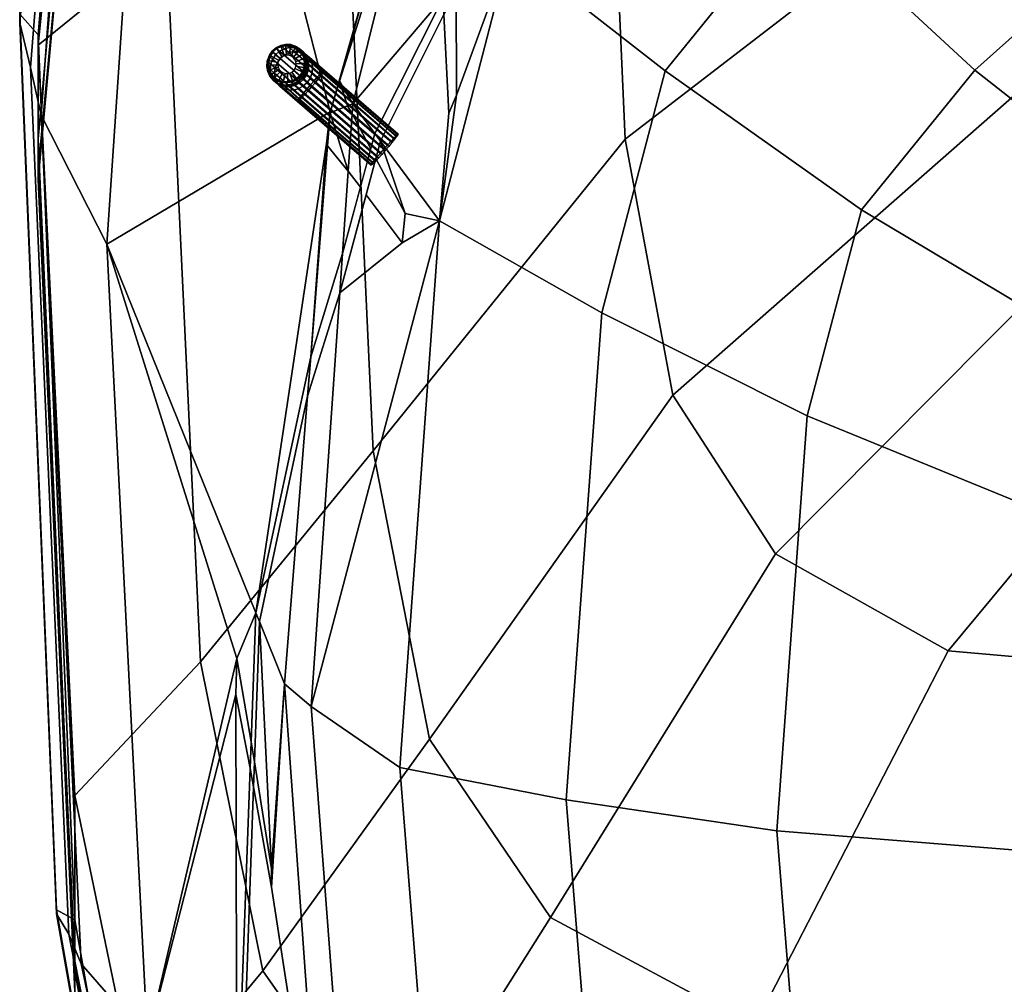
# Model space of a CAD drawing. Extents: x -2112 to 2115, y -152 to 1063.
# Tile 6 of 132: x -233 to -121, y -32 to 78. Entities that reach past the tile are written whole.
import ezdxf

# ---------------------------------------------------------------- set-up
doc = ezdxf.new("R2010")
doc.units = 0
doc.header["$MEASUREMENT"] = 0
for name, color, linetype in [('FUSELAGE', 1, 'CONTINUOUS'), ('NOSE', 1, 'CONTINUOUS'), ('NOSELINE', 1, 'CONTINUOUS'), ('PITOT', 1, 'CONTINUOUS')]:
    doc.layers.add(name, color=color, linetype=linetype)

msp = doc.modelspace()

# ---------------------------------------------------------------- meshes
at = {"layer": 'FUSELAGE', "color": 254, "linetype": 'CONTINUOUS'}
mesh = msp.add_polyface(dxfattribs=at)
corners = [(-197.5996, 67.142687, 301.049973), (-195.623259, 67.926937, 292.330143), (-196.553026, 70.725729, 300.432343), (-197.297366, 68.212128, 301.049973), (-197.902747, 63.353458, 301.049973), (-195.554214, 60.487269, 289.681251), (-197.625892, 67.245358, 301.287523), (-198.01101, 63.636884, 302.174179), (-194.171071, 58.64222, 282.362876), (-192.993587, 63.020614, 278.126869), (-195.102698, 67.011914, 289.681251), (-195.02289, 68.165175, 289.681251), (-192.520688, 64.779054, 276.425614), (-184.749007, 80.259379, 261.448714), (-223.048927, 52.152787, 475.628511), (-206.082942, 10.13732, 329.290381), (-185.681612, 109.314008, 301.049973), (-189.49442, 136.134139, 346.467693), (-215.267108, 136.134139, 460.676078), (-196.205362, 51.077849, 289.681251), (-199.824922, 39.326986, 301.049973), (-232.994456, 77.397337, 624.152644), (-228.109313, 136.134139, 675.666513), (-225.466039, 168.301169, 740.748735), (-232.994456, 78.383791, 740.748735), (-223.417633, 164.862213, 857.344826), (-230.877609, 76.006883, 857.344826), (-231.75676, 72.27673, 554.773587), (-226.69396, 136.134139, 554.773587), (-228.052322, 136.134139, 624.152644), (-230.552076, 66.872138, 520.461023), (-225.479628, 136.134139, 520.461023), (-217.359839, 136.134139, 475.628511), (-226.720559, -10.669326, 2011.236146), (-230.877609, 74.831135, 2011.236146), (-216.276633, 86.679756, 2211.632536), (-212.388313, 4.557867, 2211.632536), (-196.236699, 105.18027, 2412.028926), (-192.716466, 28.589312, 2412.028926), (-223.417633, 150.139997, 2011.236146), (-209.298903, 159.01277, 2211.632536), (-189.919514, 172.641636, 2412.028926), (-226.720559, -29.555592, 1660.310436), (-230.877609, 60.614614, 1660.310436), (-223.417633, 147.768063, 1083.364776), (-230.877609, 64.165982, 1083.364776), (-223.417633, 141.050967, 1327.228405), (-230.877609, 59.513134, 1327.228405), (-223.417633, 140.036591, 1660.310436), (-228.799267, -24.185842, 624.152644), (-228.799267, -23.702164, 740.748735), (-226.720559, -24.873298, 857.344826), (-227.389646, -26.483709, 554.773587), (-186.563885, 102.287222, 289.681251)]
mesh.append_faces([[corners[k] for k in face] for face in [(0, 1, 2, 3), (0, 4, 5), (0, 6, 7, 4), (0, 3, 6), (8, 9, 10, 5), (11, 12, 13), (14, 15, 7, 6), (16, 17, 18), (11, 10, 9, 12), (19, 5, 4, 20), (11, 1, 10), (19, 8, 5), (21, 22, 23, 24), (24, 23, 25, 26), (21, 27, 28, 29), (27, 30, 31, 28), (30, 14, 32, 31), (33, 34, 35, 36), (36, 35, 37, 38), (34, 39, 40, 35), (35, 40, 41, 37), (42, 43, 34, 33), (26, 25, 44, 45), (45, 44, 46, 47), (47, 46, 48, 43), (43, 48, 39, 34), (49, 21, 24, 50), (50, 24, 26, 51), (49, 52, 27, 21), (1, 0, 5, 10), (32, 14, 6, 18), (4, 7, 20), (20, 7, 15), (3, 16, 18, 6), (53, 2, 11), (11, 2, 1), (3, 2, 16), (29, 22, 21)]], dxfattribs={"color": 254})
mesh = msp.add_polyface(dxfattribs=at)
corners = [(-185.681612, 109.314008, 301.049973), (-196.553026, 70.725729, 300.432343), (-186.563885, 102.287222, 289.681251), (-179.716809, 90.282958, 251.751105), (-161.624142, 105.099461, 237.41644), (-168.665778, 131.287741, 301.049973), (-168.856657, 125.426224, 289.681251), (-157.560129, 136.134139, 289.681251), (-163.437151, 136.134139, 301.049973), (-160.324195, 106.722041, 237.41644), (-141.574207, 123.698514, 237.41644), (-117.250283, 134.267664, 237.41644), (-112.557723, 126.646854, 216.569775), (-80.356016, 132.252436, 211.146488), (-169.271778, 136.134139, 308.624959), (-189.49442, 136.134139, 346.467693), (-117.789111, 136.134139, 241.944222), (-146.149496, 136.134139, 269.190895), (-109.667769, 136.134139, 237.41644), (-159.95309, 106.349271, 236.207274), (-137.910338, 119.058375, 223.911474), (-82.012922, 136.134139, 221.301223), (-50.448361, 136.134139, 207.39102), (-2.261248, 96.780133, 2939.278543), (-29.553945, 97.363356, 2939.278543), (-18.570892, 127.339067, 3008.655468), (-1.845249, 126.828434, 3008.655468), (-52.229995, 100.932699, 2939.278543), (-32.467339, 130.464157, 3008.655468), (-60.141616, 108.855331, 2939.278543), (-37.315777, 137.40071, 3008.655468), (-64.836812, 121.768471, 2939.278543), (-40.193111, 148.706635, 3008.655468), (-2.911482, -0.002214, 2612.425316), (-70.790966, 0.81307, 2612.425316), (-47.880434, 52.118542, 2812.821706), (-2.963781, 51.424142, 2812.821706), (-127.18842, 5.802633, 2612.425316), (-85.199293, 56.368288, 2812.821706), (-146.865359, 16.877631, 2612.425316), (-98.219755, 65.801165, 2812.821706), (-158.542751, 34.928829, 2612.425316), (-105.946823, 81.175863, 2812.821706), (-186.279977, -4.253061, 2412.028926), (-192.716466, 28.589312, 2412.028926), (-163.998919, 64.105282, 2612.425316), (-109.557233, 106.026244, 2812.821706), (-67.030605, 142.640195, 2939.278543), (-196.236699, 105.18027, 2412.028926), (-166.982996, 132.14703, 2612.425316), (-111.531832, 163.979256, 2812.821706), (-183.303133, 93.135386, 268.42766), (-183.244271, 83.256646, 258.54892), (-185.214581, 89.022572, 271.855005), (-195.02289, 68.165175, 289.681251), (-184.749007, 80.259379, 261.448714)]
mesh.append_faces([[corners[k] for k in face] for face in [(0, 1, 2), (2, 3, 4), (5, 6, 7, 8), (6, 9, 10), (11, 12, 13), (5, 14, 15, 0), (5, 8, 14), (11, 16, 17, 10), (11, 18, 16), (0, 2, 6, 5), (9, 19, 20, 10), (10, 20, 12, 11), (21, 13, 22), (9, 4, 19), (23, 24, 25, 26), (24, 27, 28, 25), (27, 29, 30, 28), (29, 31, 32, 30), (33, 34, 35, 36), (36, 35, 24, 23), (34, 37, 38, 35), (35, 38, 27, 24), (37, 39, 40, 38), (38, 40, 29, 27), (39, 41, 42, 40), (40, 42, 31, 29), (43, 44, 45, 41), (41, 45, 46, 42), (42, 46, 47, 31), (44, 48, 49, 45), (45, 49, 50, 46), (2, 51, 3), (3, 51, 52), (53, 51, 2), (6, 2, 4, 9), (7, 6, 10, 17), (18, 11, 13, 21), (2, 54, 55, 53)]], dxfattribs={"color": 254})
mesh = msp.add_polyface(dxfattribs=at)
corners = [(-218.444617, -38.531449, 475.628511), (-208.234406, 4.93371, 352.992154), (-223.048927, 52.152787, 475.628511), (-193.120066, -100.295413, 475.628511), (-181.426237, -100.454655, 365.129584), (-199.109668, -81.392541, 385.951278), (-209.278066, -77.229271, 475.628511), (-205.825109, -65.909203, 402.863847), (-208.235993, -49.098987, 386.600304), (-202.852184, -70.015038, 2011.236146), (-219.119695, -47.332114, 2011.236146), (-205.278804, -30.656183, 2211.632536), (-190.062899, -52.442785, 2211.632536), (-226.720559, -10.669326, 2011.236146), (-212.388313, 4.557867, 2211.632536), (-192.716466, 28.589312, 2412.028926), (-186.279977, -4.253061, 2412.028926), (-202.852184, -94.894046, 857.344826), (-219.119695, -68.130945, 857.344826), (-219.119695, -71.45022, 1083.364776), (-202.852184, -96.63105, 1083.364776), (-219.119695, -72.754519, 1327.228405), (-202.852184, -97.3136, 1327.228405), (-219.119695, -68.220778, 1660.310436), (-202.852184, -92.142567, 1660.310436), (-226.720559, -24.873298, 857.344826), (-226.720559, -30.750024, 1083.364776), (-226.720559, -33.059267, 1327.228405), (-226.720559, -29.555592, 1660.310436), (-230.877609, 76.006883, 857.344826), (-230.877609, 64.165982, 1083.364776), (-230.877609, 59.513134, 1327.228405), (-230.877609, 60.614614, 1660.310436), (-177.048935, -111.228998, 624.152644), (-204.711916, -94.694539, 624.152644), (-204.711916, -94.559838, 740.748735), (-177.048935, -111.176133, 740.748735), (-175.440684, -111.314079, 857.344826), (-221.128671, -67.744935, 624.152644), (-221.128671, -67.47685, 740.748735), (-228.799267, -24.185842, 624.152644), (-228.799267, -23.702164, 740.748735), (-174.852415, -110.386145, 554.773587), (-202.681849, -94.70103, 554.773587), (-219.158033, -68.779544, 554.773587), (-200.654892, -96.296723, 520.461023), (-217.192749, -71.246011, 520.461023), (-227.389646, -26.483709, 554.773587), (-226.006549, -29.876603, 520.461023), (-230.552076, 66.872138, 520.461023), (-231.75676, 72.27673, 554.773587), (-206.082942, 10.13732, 329.290381), (-206.616934, -4.554259, 343.504185), (-208.358253, 0.820896, 356.419499), (-206.727111, -7.585526, 346.436874)]
mesh.append_faces([[corners[k] for k in face] for face in [(0, 1, 2), (3, 4, 5, 6), (6, 7, 8, 0), (9, 10, 11, 12), (10, 13, 14, 11), (11, 14, 15, 16), (17, 18, 19, 20), (20, 19, 21, 22), (22, 21, 23, 24), (24, 23, 10, 9), (18, 25, 26, 19), (19, 26, 27, 21), (21, 27, 28, 23), (23, 28, 13, 10), (25, 29, 30, 26), (26, 30, 31, 27), (27, 31, 32, 28), (33, 34, 35, 36), (36, 35, 17, 37), (34, 38, 39, 35), (35, 39, 18, 17), (38, 40, 41, 39), (39, 41, 25, 18), (33, 42, 43, 34), (34, 43, 44, 38), (43, 45, 46, 44), (45, 3, 6, 46), (38, 44, 47, 40), (44, 46, 48, 47), (46, 6, 0, 48), (47, 48, 49, 50), (48, 0, 2, 49), (2, 1, 51), (51, 1, 52), (53, 1, 0), (54, 53, 8), (8, 53, 0), (5, 7, 6)]], dxfattribs={"color": 254})
mesh = msp.add_polyface(dxfattribs=at)
corners = [(-2.439201, -123.559621, 475.628511), (-2.34147, -118.344553, 345.588311), (-85.529052, -116.247782, 347.87863), (-92.014798, -121.164521, 475.628511), (-154.354163, -110.465435, 354.194732), (-165.692038, -113.670839, 475.628511), (-181.426237, -100.454655, 365.129584), (-193.120066, -100.295413, 475.628511), (-2.313291, -91.226052, 2011.236146), (-96.874666, -90.201575, 2011.236146), (-90.936254, -71.831647, 2211.632536), (-2.48776, -72.815641, 2211.632536), (-82.761639, -42.655346, 2412.028926), (-2.686101, -43.573068, 2412.028926), (-70.790966, 0.81307, 2612.425316), (-2.911482, -0.002214, 2612.425316), (-175.440684, -83.93175, 2011.236146), (-164.423405, -65.809575, 2211.632536), (-149.292145, -37.038863, 2412.028926), (-127.18842, 5.802633, 2612.425316), (-202.852184, -70.015038, 2011.236146), (-190.062899, -52.442785, 2211.632536), (-172.504482, -24.57233, 2412.028926), (-146.865359, 16.877631, 2612.425316), (-205.278804, -30.656183, 2211.632536), (-186.279977, -4.253061, 2412.028926), (-158.542751, 34.928829, 2612.425316), (-2.313291, -119.920472, 857.344826), (-96.874666, -118.711713, 857.344826), (-96.874666, -119.040584, 1083.364776), (-2.313291, -120.177879, 1083.364776), (-96.874666, -119.169813, 1327.228405), (-2.313291, -120.279026, 1327.228405), (-96.874666, -113.431624, 1660.310436), (-2.313291, -114.512055, 1660.310436), (-175.440684, -111.314079, 857.344826), (-175.440684, -112.080308, 1083.364776), (-175.440684, -112.381396, 1327.228405), (-175.440684, -106.819362, 1660.310436), (-202.852184, -94.894046, 857.344826), (-202.852184, -96.63105, 1083.364776), (-202.852184, -97.3136, 1327.228405), (-202.852184, -92.142567, 1660.310436), (-2.333218, -119.895365, 624.152644), (-97.762128, -118.678183, 624.152644), (-97.762128, -118.662187, 740.748735), (-2.333218, -119.885394, 740.748735), (-177.048935, -111.228998, 624.152644), (-177.048935, -111.176133, 740.748735), (-2.376521, -119.417558, 554.773587), (-96.716498, -117.865848, 554.773587), (-2.501176, -120.774876, 520.461023), (-95.711128, -118.80265, 520.461023), (-174.852415, -110.386145, 554.773587), (-172.652725, -111.183775, 520.461023), (-200.654892, -96.296723, 520.461023), (-202.681849, -94.70103, 554.773587)]
mesh.append_faces([[corners[k] for k in face] for face in [(0, 1, 2, 3), (3, 2, 4, 5), (5, 4, 6, 7), (8, 9, 10, 11), (11, 10, 12, 13), (13, 12, 14, 15), (9, 16, 17, 10), (10, 17, 18, 12), (12, 18, 19, 14), (16, 20, 21, 17), (17, 21, 22, 18), (18, 22, 23, 19), (21, 24, 25, 22), (22, 25, 26, 23), (27, 28, 29, 30), (30, 29, 31, 32), (32, 31, 33, 34), (34, 33, 9, 8), (28, 35, 36, 29), (29, 36, 37, 31), (31, 37, 38, 33), (33, 38, 16, 9), (35, 39, 40, 36), (36, 40, 41, 37), (37, 41, 42, 38), (38, 42, 20, 16), (43, 44, 45, 46), (46, 45, 28, 27), (44, 47, 48, 45), (45, 48, 35, 28), (43, 49, 50, 44), (49, 51, 52, 50), (51, 0, 3, 52), (44, 50, 53, 47), (50, 52, 54, 53), (52, 3, 5, 54), (53, 54, 55, 56), (54, 5, 7, 55)]], dxfattribs={"color": 254})
at = {"layer": 'NOSE', "color": 253, "linetype": 'CONTINUOUS'}
mesh = msp.add_polyface(dxfattribs=at)
corners = [(-192.412486, 61.920933, 274.943412), (-193.523019, 57.777748, 278.933954), (-189.390034, 52.304685, 257.225086), (-189.06104, 55.644404, 256.773541), (-177.129144, 85.746274, 237.41644), (-165.001911, 100.883364, 237.41644), (-179.146157, 89.282492, 248.58991), (-189.669787, -7.473632, 237.41644), (-170.71611, -11.175543, 185.151628), (-166.651403, 44.34297, 185.151628), (-185.157117, 54.814254, 237.41644), (-159.420349, 71.913335, 185.151628), (-144.283592, 90.609481, 185.151628), (-76.114542, 122.315761, 185.151628), (-79.885731, 131.15068, 208.264235), (-111.897184, 125.574126, 213.635337), (-105.485534, 115.161479, 185.151628), (-137.094885, 118.025637, 220.905724), (-146.712048, -14.725401, 132.125678), (-143.238303, 32.576753, 132.125678), (-115.122814, -17.24573, 80.622005), (-112.39704, 19.963727, 80.622005), (-54.474428, -18.050261, 31.581998), (-53.202401, 5.66639, 31.581998), (-137.058561, 56.066894, 132.125678), (-107.547928, 38.441857, 80.622005), (-50.939482, 17.444024, 31.581998), (-124.122515, 71.996138, 132.125678), (-97.397288, 50.972333, 80.622005), (-46.202517, 25.430728, 31.581998), (-109.689223, 84.888272, 132.125678), (-86.071792, 61.113717, 80.622005), (-80.791988, 63.38263, 80.622005), (-107.378415, 85.878838, 132.125678), (-52.231121, 39.215743, 43.869378), (-90.965249, 92.914609, 132.125678), (-65.864463, 99.010106, 132.125678), (-71.379489, 67.427502, 80.622005), (-51.683437, 72.222424, 80.622005), (-137.529585, 117.774718, 221.147399), (-135.596552, 116.12806, 215.382891), (-129.073951, 104.236599, 185.151628), (-142.014236, 115.186071, 223.640674), (-158.993413, 105.385289, 233.080375), (-124.742044, 106.881627, 185.151628), (-102.527605, 87.958217, 132.125678), (-118.573312, 95.351443, 158.732283), (-76.063424, 65.414655, 80.622005), (-183.196185, 69.143971, 244.436245), (-199.777851, -0.546474, 289.681251), (-202.808838, 2.029153, 301.049973), (-196.513897, 46.619351, 289.681251), (-200.185831, 34.815761, 301.049973), (-205.676863, 9.131684, 325.787794), (-206.241345, -6.864143, 341.194301), (-204.279152, -19.057706, 329.000739), (-184.076245, 67.087564, 245.807183), (-184.650019, 78.321311, 259.147258), (-191.879114, 63.91084, 273.026818), (-183.23706, 81.140072, 256.432346)]
mesh.append_faces([[corners[k] for k in face] for face in [(0, 1, 2, 3), (4, 5, 6), (7, 8, 9, 10), (10, 9, 11, 4), (4, 11, 12), (13, 14, 15, 16), (16, 15, 17), (8, 18, 19, 9), (18, 20, 21, 19), (20, 22, 23, 21), (9, 19, 24, 11), (19, 21, 25, 24), (21, 23, 26, 25), (11, 24, 27, 12), (24, 25, 28, 27), (25, 26, 29, 28), (12, 27, 30), (27, 28, 31, 30), (30, 31, 32, 33), (31, 34, 32), (16, 35, 36, 13), (35, 37, 38, 36), (17, 39, 40), (12, 41, 42, 43), (16, 44, 45, 35), (30, 33, 46), (35, 45, 47, 37), (4, 48, 10), (49, 7, 10), (50, 49, 51, 52), (50, 52, 53), (54, 55, 53), (53, 55, 50), (5, 4, 12, 43), (44, 16, 17, 40), (41, 12, 30, 46), (10, 56, 57, 58), (48, 56, 10), (59, 48, 4, 6), (51, 2, 1), (3, 2, 10), (0, 3, 58), (58, 3, 10), (51, 49, 10, 2)]], dxfattribs={"color": 253})
mesh = msp.add_polyface(dxfattribs=at)
corners = [(-202.808838, 2.029153, 301.049973), (-204.28141, -21.114113, 330.371677), (-198.426168, -59.253705, 301.049973), (-174.64485, -100.547002, 301.049973), (-171.057261, -99.580075, 289.681251), (-185.820653, -85.314633, 289.681251), (-189.482807, -85.334087, 301.049973), (-188.431166, -78.333977, 289.681251), (-191.53602, -79.346563, 301.049973), (-195.258616, -60.077003, 289.681251), (-199.777851, -0.546474, 289.681251), (-162.412667, -97.248708, 237.41644), (-176.423783, -84.316924, 237.41644), (-146.164745, -91.193972, 185.151628), (-158.785008, -79.667598, 185.151628), (-179.860498, -75.538827, 237.41644), (-162.640456, -69.922858, 185.151628), (-185.380831, -61.438727, 237.41644), (-189.669787, -7.473632, 237.41644), (-166.852909, -59.275777, 185.151628), (-170.71611, -11.175543, 185.151628), (-198.533218, -81.628558, 380.867442), (-198.545995, -81.632725, 381.089148), (-207.749553, -49.602529, 382.358115), (-205.439728, -66.064793, 398.213874), (-60.239375, -92.003483, 132.125678), (-47.26955, -78.035252, 80.622005), (-84.217032, -74.967583, 80.622005), (-107.325503, -88.103738, 132.125678), (-124.629033, -97.299656, 185.151628), (-125.73017, -82.901653, 132.125678), (-98.658781, -70.875449, 80.622005), (-136.515592, -73.081103, 132.125678), (-107.121872, -63.150276, 80.622005), (-46.791213, -52.232898, 31.581998), (-50.740656, -47.309009, 31.581998), (-140.619085, -62.741031, 132.125678), (-111.095496, -53.112508, 80.622005), (-143.410512, -55.707131, 132.125678), (-146.712048, -14.725401, 132.125678), (-126.460619, -52.290731, 103.854026), (-112.664002, -47.842816, 80.622005), (-193.41218, -73.875359, 301.049973), (-190.455048, -72.922004, 289.681251), (-181.957561, -70.182485, 237.41644), (-164.734569, -64.629935, 185.151628), (-142.68991, -57.52292, 132.125678), (-115.122814, -17.24573, 80.622005), (-53.837378, -28.8776, 31.581998), (-54.474428, -18.050261, 31.581998), (-83.151603, -114.445477, 301.049973), (-81.411603, -112.801497, 289.681251), (-145.864431, -107.136683, 289.681251), (-149.392211, -109.06261, 301.049973), (-77.33494, -109.234076, 237.41644), (-138.503548, -104.098858, 237.41644), (-69.532501, -101.876785, 185.151628), (-153.916692, -110.341755, 349.509216), (-85.292041, -116.068108, 343.210227), (-180.923335, -100.461503, 360.377492), (-206.341424, -9.700119, 343.925794), (-204.279152, -19.057706, 329.000739), (-200.91493, -76.294184, 386.961544), (-53.265461, -38.597938, 31.581998), (-83.768548, -44.200375, 56.821658)]
mesh.append_faces([[corners[k] for k in face] for face in [(0, 1, 2), (3, 4, 5, 6), (6, 5, 7, 8), (2, 9, 10, 0), (4, 11, 12, 5), (11, 13, 14, 12), (5, 12, 15, 7), (12, 14, 16, 15), (9, 17, 18, 10), (17, 19, 20, 18), (6, 21, 22), (2, 23, 24), (25, 26, 27, 28), (29, 28, 30, 13), (28, 27, 31, 30), (13, 30, 32, 14), (30, 31, 33, 32), (31, 34, 35, 33), (14, 32, 36, 16), (32, 33, 37, 36), (19, 38, 39, 20), (38, 40, 41), (2, 42, 43, 9), (9, 43, 44, 17), (17, 44, 45, 19), (6, 8, 21), (19, 45, 46, 38), (38, 46, 40), (47, 41, 48, 49), (50, 51, 52, 53), (53, 52, 4, 3), (51, 54, 55, 52), (54, 56, 29, 55), (52, 55, 11, 4), (55, 29, 13, 11), (53, 57, 58, 50), (3, 59, 57, 53), (56, 25, 28, 29), (2, 1, 60, 23), (61, 1, 0), (3, 6, 22, 59), (42, 2, 24, 62), (37, 33, 63, 64), (39, 38, 41, 47)]], dxfattribs={"color": 253})
at = {"layer": 'NOSELINE', "color": 8, "linetype": 'CONTINUOUS'}
mesh = msp.add_polyface(dxfattribs=at)
corners = [(125.324607, 105.740972, 185.151628), (122.564477, 106.960193, 185.151628), (133.060086, 115.900897, 214.721741), (126.898402, 104.316346, 185.151628), (114.26542, 93.6269, 154.346975), (38.169893, 31.894667, 31.581998), (39.445839, 30.318024, 31.581998), (33.44096, 25.236972, 25.691355), (32.485993, 26.4464, 25.691355), (26.887102, 19.6914, 21.350644), (25.16706, 21.411443, 21.119225), (135.197272, 117.721462, 221.198692), (139.655597, 115.110896, 223.713079), (104.742284, 85.568862, 132.125678), (99.937059, 87.684985, 132.125678), (78.432763, 63.306959, 80.622005), (73.747525, 65.375382, 80.622005), (35.988301, 33.210117, 31.581998), (51.441032, 40.467802, 45.970782), (29.914129, 28.035823, 25.691355), (23.773547, 22.804956, 21.361724), (206.201493, -4.554259, 343.504185), (207.341147, 4.93371, 352.992154), (207.505105, 0.820896, 356.419499), (206.341455, -7.585526, 346.436874), (110.522005, -49.483329, 80.622005), (109.055645, -53.1875, 80.622005), (81.433412, -44.179066, 56.725658), (190.446531, -79.731496, 301.049973), (186.926262, -78.583432, 289.681251), (188.951099, -73.168907, 289.681251), (192.453329, -74.297997, 301.049973), (178.288337, -75.766346, 237.41644), (180.386306, -70.407689, 237.41644), (161.420291, -70.265173, 185.151628), (163.51578, -64.968771, 185.151628), (197.503519, -81.617487, 381.10591), (196.936954, -81.848217, 376.135966), (199.339137, -76.517924, 386.715429), (197.20998, -81.937259, 380.754162), (110.647282, -47.924405, 80.622005), (124.169872, -52.283976, 103.798132), (51.080537, -34.280088, 31.581998), (51.401554, -28.824073, 31.581998), (138.093026, -62.657457, 132.125678), (140.163515, -57.440194, 132.125678), (43.515195, -31.812804, 25.691355), (43.826954, -26.382085, 25.691355), (32.788353, -28.314461, 20.656769), (33.073087, -22.915128, 20.656769), (24.925173, -25.750043, 18.658153), (26.849852, -20.908808, 19.077299), (-112.532169, -49.483329, 80.622005), (-112.664002, -47.842816, 80.622005), (-53.837378, -28.8776, 31.581998), (-53.516326, -34.334223, 31.581998), (-83.768548, -44.200375, 56.821658), (-193.41218, -73.875359, 301.049973), (-190.455048, -72.922004, 289.681251), (-188.431166, -78.333977, 289.681251), (-191.53602, -79.346563, 301.049973), (-181.957561, -70.182485, 237.41644), (-179.860498, -75.538827, 237.41644), (-164.734569, -64.629935, 185.151628), (-162.640456, -69.922858, 185.151628), (-198.560257, -81.617487, 381.10591), (-198.533218, -81.628558, 380.867442), (-198.545995, -81.632725, 381.089148), (-200.91493, -76.294184, 386.961544), (-142.68991, -57.52292, 132.125678), (-140.619085, -62.741031, 132.125678), (-111.095496, -53.112508, 80.622005), (-126.460619, -52.290731, 103.854026), (-46.236758, -26.427223, 25.691355), (-45.92497, -31.858456, 25.691355), (-35.582463, -22.992366, 20.656769), (-35.297683, -28.39258, 20.656769), (-29.119648, -20.908808, 19.007147), (-27.194969, -25.750043, 18.582683), (-183.244271, 83.256646, 258.54892), (-179.716809, 90.282958, 251.751105), (-179.146157, 89.282492, 248.58991), (-183.23706, 81.140072, 256.432346), (-161.624142, 105.099461, 237.41644), (-165.001911, 100.883364, 237.41644), (-80.356016, 132.252436, 211.146488), (-50.448361, 136.134139, 207.39102), (-44.921438, 136.134139, 204.955357), (-44.820549, 135.706582, 203.876182), (-79.885731, 131.15068, 208.264235), (-33.421783, 136.134139, 203.464377), (-159.95309, 106.349271, 236.207274), (-158.993413, 105.385289, 233.080375), (-112.557723, 126.646854, 216.569775), (-111.897184, 125.574126, 213.635337), (-137.910338, 119.058375, 223.911474), (-137.094885, 118.025637, 220.905724), (184.418928, 80.259379, 261.448714), (193.366941, 64.779054, 276.425614), (192.713079, 63.91084, 273.026818), (184.40197, 78.321311, 259.147258), (-192.520688, 64.779054, 276.425614), (-184.749007, 80.259379, 261.448714), (-184.650019, 78.321311, 259.147258), (-191.879114, 63.91084, 273.026818), (-199.824922, 39.326986, 301.049973), (-196.205362, 51.077849, 289.681251), (-196.513897, 46.619351, 289.681251), (-200.185831, 34.815761, 301.049973), (-206.082942, 10.13732, 329.290381), (-205.676863, 9.131684, 325.787794), (200.098301, 39.326986, 301.049973), (205.512538, 10.366965, 329.068204), (205.094519, 9.355894, 325.571844), (200.349583, 34.815761, 301.049973), (196.526131, 51.077849, 289.681251), (196.68505, 46.619351, 289.681251), (208.25825, -49.098987, 386.600304), (207.750057, -49.602529, 382.358115), (203.728128, -65.909203, 402.863847), (198.055883, -81.392541, 385.951278), (203.101803, -66.064793, 398.213874), (181.056344, -100.08531, 365.533022), (180.535358, -100.102004, 360.772942), (153.590769, -110.465435, 354.194732), (153.143386, -110.341755, 349.509216), (84.752296, -116.247782, 347.87863), (84.50541, -116.068108, 343.210227), (-2.34147, -118.344553, 345.588311), (-2.337956, -118.157033, 340.91241), (-85.529052, -116.247782, 347.87863), (-85.292041, -116.068108, 343.210227), (-154.354163, -110.465435, 354.194732), (-153.916692, -110.341755, 349.509216), (-181.426237, -100.454655, 365.129584), (-180.923335, -100.461503, 360.377492), (-199.109668, -81.392541, 385.951278), (-205.825109, -65.909203, 402.863847), (-208.235993, -49.098987, 386.600304), (-207.749553, -49.602529, 382.358115), (-205.439728, -66.064793, 398.213874), (-183.196185, 69.143971, 244.436245), (-184.076245, 67.087564, 245.807183), (-185.214581, 89.022572, 271.855005), (-183.303133, 93.135386, 268.42766), (-206.241345, -6.864143, 341.194301), (-204.279152, -19.057706, 329.000739), (-204.28141, -21.114113, 330.371677), (-206.341424, -9.700119, 343.925794), (-206.727111, -7.585526, 346.436874), (-208.358253, 0.820896, 356.419499), (-208.234406, 4.93371, 352.992154), (-206.616934, -4.554259, 343.504185), (-127.394874, 105.740972, 185.151628), (-129.073951, 104.236599, 185.151628), (-142.014236, 115.186071, 223.640674), (-137.529585, 117.774718, 221.147399), (-135.596552, 116.12806, 215.382891), (-124.742044, 106.881627, 185.151628), (-102.527605, 87.958217, 132.125678), (-107.378415, 85.878838, 132.125678), (-118.573312, 95.351443, 158.732283), (-40.917285, 31.894667, 31.581998), (-38.42861, 33.355369, 31.581998), (-32.32305, 28.154336, 25.691355), (-35.162198, 26.4464, 25.691355), (-26.043343, 22.804956, 21.179496), (-27.617193, 21.231105, 20.955464), (-42.005725, 30.563484, 31.581998), (-52.231121, 39.215743, 43.869378), (-76.063424, 65.414655, 80.622005), (-80.791988, 63.38263, 80.622005), (-35.959279, 25.447261, 25.691355), (-29.156898, 19.6914, 21.095737), (205.952818, -9.700119, 343.925794), (203.667787, -21.114113, 330.371677), (203.649324, -19.057706, 329.000739), (205.825083, -6.864143, 341.194301), (182.686433, 83.256646, 258.54892), (182.460495, 93.135386, 268.42766), (184.671098, 89.022572, 271.855005), (184.303678, 67.087564, 245.807183), (183.277972, 69.143971, 244.436245), (159.243688, 105.099461, 237.41644), (178.090631, 91.207519, 250.856611), (177.517195, 90.202413, 247.703881), (163.048221, 100.883364, 237.41644), (182.77515, 81.140072, 256.432346), (45.217294, 136.134139, 204.955357), (45.121286, 135.706582, 203.876182), (33.331669, 136.134139, 203.464377), (51.387486, 136.134139, 207.39102), (77.913257, 133.062957, 210.362326), (77.472082, 131.957039, 207.487584), (113.513772, 125.813991, 217.375553), (112.861677, 124.745613, 214.433326), (135.464101, 119.058375, 223.911474), (134.677803, 118.025637, 220.905724), (158.741428, 105.443723, 237.083373), (157.802975, 104.484725, 233.94776)]
mesh.append_faces([[corners[k] for k in face] for face in [(0, 2, 1), (0, 4, 3), (5, 8, 7, 6), (8, 10, 9, 7), (0, 3, 12), (0, 1, 14), (13, 14, 16, 15), (5, 18, 15), (5, 6, 18), (5, 17, 19, 8), (8, 19, 20, 10), (21, 24, 23, 22), (25, 27, 26), (28, 31, 30, 29), (29, 30, 33, 32), (32, 33, 35, 34), (36, 38, 31), (36, 37, 39), (25, 41, 40), (25, 40, 43), (34, 35, 45, 44), (25, 26, 44), (42, 43, 47, 46), (46, 47, 49, 48), (48, 49, 51, 50), (52, 56, 55), (57, 60, 59, 58), (58, 59, 62, 61), (61, 62, 64, 63), (65, 67, 66), (65, 66, 60), (63, 64, 70, 69), (52, 72, 69), (52, 71, 56), (52, 53, 72), (54, 55, 74, 73), (73, 74, 76, 75), (75, 76, 78, 77), (79, 82, 81, 80), (80, 81, 84, 83), (85, 89, 88), (87, 88, 90), (83, 84, 92, 91), (93, 94, 89, 85), (91, 92, 155, 95), (95, 96, 94, 93), (97, 100, 99, 98), (101, 104, 103, 102), (105, 108, 107, 106), (106, 107, 104, 101), (109, 110, 108, 105), (111, 114, 113, 112), (115, 116, 114, 111), (112, 113, 177, 21), (117, 118, 121, 119), (120, 39, 123, 122), (122, 123, 125, 124), (124, 125, 127, 126), (126, 127, 129, 128), (128, 129, 131, 130), (130, 131, 133, 132), (132, 133, 135, 134), (134, 135, 67, 136), (136, 68, 140, 137), (138, 139, 148, 149), (98, 99, 116, 115), (79, 102, 103, 82), (102, 79, 144, 143), (145, 148, 147, 146), (149, 152, 151, 150), (153, 157, 156), (153, 161, 160), (162, 165, 164, 163), (165, 167, 166, 164), (153, 158, 157), (153, 154, 161), (162, 169, 168), (159, 160, 171, 170), (162, 163, 170), (162, 168, 172, 165), (165, 172, 173, 167), (174, 177, 176, 175), (178, 97, 180, 179), (97, 178, 187, 100), (183, 186, 185, 184), (184, 185, 187, 178), (188, 190, 189), (188, 189, 193), (192, 193, 195, 194), (194, 195, 197, 196), (196, 12, 199, 198), (198, 199, 186, 183), (2, 0, 12, 11), (4, 0, 14, 13), (17, 5, 15, 16), (37, 36, 31, 28), (27, 25, 43, 42), (41, 25, 44, 45), (53, 52, 55, 54), (68, 65, 60, 57), (71, 52, 69, 70), (86, 85, 88, 87), (95, 156, 96), (117, 24, 174, 118), (119, 121, 38, 120), (120, 38, 36), (36, 39, 120), (136, 67, 65), (137, 140, 139, 138), (65, 68, 136), (109, 152, 145, 110), (141, 82, 103, 142), (148, 145, 152, 149), (154, 153, 156, 155), (158, 153, 160, 159), (169, 162, 170, 171), (155, 156, 95), (21, 177, 174, 24), (181, 100, 187, 182), (191, 188, 193, 192), (197, 11, 196), (11, 12, 196)]], dxfattribs={"color": 8})
at = {"layer": 'PITOT', "color": 252, "linetype": 'CONTINUOUS'}
mesh = msp.add_polyface(dxfattribs=at)
corners = [(-190.93759, 63.291005, 285.25957), (-199.33786, 70.560049, 284.683707), (-199.732043, 70.099473, 284.433553), (-191.331773, 62.83043, 285.017755), (-199.908754, 71.054064, 284.342669), (-200.259368, 70.555785, 284.095108), (-200.324724, 71.414015, 284.022298), (-200.67388, 70.914476, 283.776523), (-200.452736, 71.52479, 283.608921), (-200.797823, 71.021728, 283.370933), (-200.52124, 71.584068, 283.285758), (-200.867402, 71.081939, 283.179478), (-200.733357, 71.813139, 282.411639), (-201.067973, 71.33071, 282.411639), (-200.751171, 71.806946, 268.769853), (-201.061913, 71.352107, 268.769853), (-200.650974, 71.720243, 255.666938), (-200.961716, 71.265403, 255.666938), (-200.650974, 71.720243, 254.329703), (-200.961716, 71.265403, 254.329703), (-201.59865, 72.180001, 251.397635), (-201.75402, 71.952581, 251.397635), (-200.130196, 69.6459, 284.757521), (-191.729926, 62.376857, 285.330924), (-200.713944, 70.151037, 284.41572), (-201.130347, 70.511363, 284.09482), (-201.259559, 70.623176, 283.679147), (-201.327744, 70.682179, 283.317119), (-201.509615, 70.944327, 282.411639), (-201.479787, 70.993192, 268.769853), (-201.37959, 70.906489, 255.666938), (-201.37959, 70.906489, 254.329703), (-201.962958, 71.773124, 251.397635), (-200.505188, 69.230237, 285.633533), (-192.104916, 61.961193, 286.177736), (-201.241507, 69.867401, 285.282654), (-201.663017, 70.232148, 284.955496), (-201.806481, 70.35629, 284.512554), (-201.870896, 70.412032, 283.689297), (-202.028187, 70.680323, 282.411639), (-201.976316, 70.754661, 268.769853), (-201.87612, 70.667956, 255.666938), (-201.87612, 70.667956, 254.329703), (-202.211221, 71.653858, 251.397635), (-200.83146, 68.880812, 287.001892), (-192.43119, 61.611768, 287.500484), (-201.806102, 69.724203, 286.636831), (-202.235592, 70.095855, 286.2999), (-202.401316, 70.239262, 285.81436), (-202.459841, 70.289906, 284.27065), (-202.588349, 70.556688, 282.411639), (-202.517664, 70.652769, 268.769853), (-202.417467, 70.566065, 255.666938), (-202.417467, 70.566065, 254.329703), (-202.481896, 71.602911, 251.397635), (-201.086782, 68.621438, 288.769346), (-192.686512, 61.352395, 289.209023), (-202.369253, 69.731206, 288.385968), (-202.809051, 70.111777, 288.036411), (-203.003526, 70.280063, 287.495853), (-203.054442, 70.324123, 285.021559), (-203.151925, 70.581848, 282.411639), (-203.066938, 70.69446, 268.769853), (-202.966739, 70.607755, 255.666938), (-202.966739, 70.607755, 254.329703), (-202.756531, 71.623757, 251.397635), (-201.253751, 68.469793, 290.815444), (-192.853481, 61.20075, 291.186917), (-202.892583, 69.887931, 290.410861), (-203.344315, 70.278829, 290.04669), (-203.572073, 70.475917, 289.442438), (-203.614182, 70.512355, 285.890854), (-203.680511, 70.75409, 282.411639), (-203.586704, 70.876892, 268.769853), (-203.486508, 70.790187, 255.666938), (-203.486508, 70.790187, 254.329703), (-203.016415, 71.714972, 251.397635), (-201.320989, 68.436208, 293.00075), (-192.920719, 61.167164, 293.299378), (-203.340427, 70.183698, 292.573518), (-203.804901, 70.585623, 292.193739), (-204.068211, 70.813474, 291.52146), (-204.100912, 70.841771, 286.819291), (-204.138084, 71.061674, 282.411639), (-204.041543, 71.187633, 268.769853), (-203.941346, 71.100929, 255.666938), (-203.941346, 71.100929, 254.329703), (-203.243836, 71.870345, 251.397635), (-201.283915, 68.522973, 295.176337), (-192.883645, 61.25393, 295.402446), (-203.682266, 70.598349, 294.726558), (-204.159429, 71.011256, 294.331238), (-204.458129, 71.269731, 293.591234), (-204.481466, 71.289924, 287.7436), (-204.493458, 71.483639, 282.411639), (-204.400459, 71.605508, 268.769853), (-204.300262, 71.518803, 255.666938), (-204.300262, 71.518803, 254.329703), (-203.423292, 72.07928, 251.397635), (-201.145053, 68.724176, 297.193945), (-192.744784, 61.455132, 297.352801), (-203.894803, 71.103628, 296.723257), (-204.383733, 71.526717, 296.313524), (-204.715254, 71.813593, 295.510715), (-204.729906, 71.826272, 288.600789), (-204.72242, 71.991228, 282.411639), (-204.63899, 72.102037, 268.769853), (-204.538793, 72.015332, 255.666938), (-204.538793, 72.015332, 254.329703), (-203.542559, 72.327546, 251.397635), (-200.91387, 69.026104, 298.916075), (-192.5136, 61.75706, 299.017526), (-203.963557, 71.665103, 298.427537), (-204.462529, 72.096882, 298.005504), (-204.822065, 72.407999, 297.149087), (-204.829304, 72.414264, 289.332443), (-204.809363, 72.54985, 282.411639), (-204.740883, 72.643385, 268.769853), (-204.640685, 72.55668, 255.666938), (-204.640685, 72.55668, 254.329703), (-203.593504, 72.598219, 251.397635), (-200.606118, 69.408182, 300.225366), (-192.205846, 62.139138, 300.283175), (-203.883838, 72.244507, 299.723261), (-204.390445, 72.682892, 299.291877), (-204.771281, 73.012442, 298.394701), (-204.772882, 73.013829, 289.888701), (-204.748363, 73.121438, 282.411639), (-204.699193, 73.192657, 268.769853), (-204.598994, 73.105952, 255.666938), (-204.598994, 73.105952, 254.329703), (-203.57266, 72.872856, 251.397635), (-200.24277, 69.844372, 301.032596), (-191.842498, 62.575328, 301.063496), (-203.661081, 72.802355, 300.522124), (-204.172397, 73.244814, 300.084973), (-204.566364, 73.585727, 299.162669), (-204.564491, 73.584106, 290.231657), (-204.543578, 73.667036, 282.411639), (-204.516759, 73.712423, 268.769853), (-204.416562, 73.62572, 255.666938), (-204.416562, 73.62572, 254.329703), (-203.481443, 73.132739, 251.397635), (-199.848587, 70.304947, 301.282748), (-191.448317, 63.035904, 301.305312), (-203.310468, 73.300632, 300.769686), (-203.823242, 73.744353, 300.330748), (-204.221277, 74.088787, 299.400657), (-204.218329, 74.086236, 290.337937), (-204.208963, 74.149465, 282.411639), (-204.206019, 74.167264, 268.769853), (-204.10582, 74.080559, 255.666938), (-204.10582, 74.080559, 254.329703), (-203.326073, 73.360159, 251.397635), (-199.450433, 70.758522, 300.95878), (-191.050163, 63.489479, 300.992142), (-202.855889, 73.705381, 300.449075), (-203.366776, 74.147467, 300.01245), (-203.759541, 74.487341, 299.092445), (-203.757986, 74.485996, 290.200296), (-203.76732, 74.535848, 282.411639), (-203.788145, 74.526178, 268.769853), (-203.687946, 74.439475, 255.666938), (-203.687946, 74.439475, 254.329703), (-203.117135, 73.539616, 251.397635), (-199.075442, 71.174184, 300.082768), (-190.675172, 63.905142, 300.14533), (-202.328328, 73.989019, 299.582139), (-202.834103, 74.426683, 299.151772), (-203.212619, 74.754225, 298.259036), (-203.214835, 74.756143, 289.828118), (-203.248748, 74.799852, 282.411639), (-203.291615, 74.764711, 268.769853), (-203.191417, 74.678006, 255.666938), (-203.191417, 74.678006, 254.329703), (-202.868871, 73.658882, 251.397635), (-198.74917, 71.523609, 298.714409), (-190.3489, 64.254565, 298.822582), (-201.763734, 74.132214, 298.227962), (-202.261529, 74.562974, 297.807369), (-202.617783, 74.871255, 296.95723), (-202.625892, 74.87827, 289.246764), (-202.688587, 74.923485, 282.411639), (-202.750268, 74.866602, 268.769853), (-202.65007, 74.779897, 255.666938), (-202.65007, 74.779897, 254.329703), (-202.598196, 73.709828, 251.397635), (-198.493848, 71.782982, 296.946955), (-190.093578, 64.513939, 297.114043), (-201.200581, 74.125211, 296.478826), (-201.688071, 74.547052, 296.070858), (-202.015574, 74.830452, 295.275737), (-202.031289, 74.844051, 288.495855), (-202.125009, 74.898325, 282.411639), (-202.200994, 74.824911, 268.769853), (-202.100797, 74.738207, 255.666938), (-202.100797, 74.738207, 254.329703), (-202.323561, 73.688982, 251.397635), (-198.326878, 71.934629, 294.900857), (-189.926608, 64.665586, 295.136149), (-200.677253, 73.968486, 294.453932), (-201.152807, 74.380003, 294.060581), (-201.447027, 74.6346, 293.329154), (-201.471549, 74.65582, 287.62656), (-201.596424, 74.726086, 282.411639), (-201.681227, 74.64248, 268.769853), (-201.581031, 74.555775, 255.666938), (-201.581031, 74.555775, 254.329703), (-202.063678, 73.597768, 251.397635), (-198.259641, 71.968213, 292.715551), (-189.859371, 64.699169, 293.023688), (-200.229408, 73.672721, 292.291275), (-200.692219, 74.073207, 291.913532), (-200.950889, 74.297043, 291.250132), (-200.984819, 74.326404, 286.698124), (-201.138851, 74.418501, 282.411639), (-201.226389, 74.331738, 268.769853), (-201.126192, 74.245034, 255.666938), (-201.126192, 74.245034, 254.329703), (-201.836257, 73.442395, 251.397635), (-198.296715, 71.881447, 290.539964), (-189.896445, 64.612404, 290.92062), (-199.887568, 73.258068, 290.138235), (-200.337693, 73.647576, 289.776032), (-200.56097, 73.840786, 289.180356), (-200.604265, 73.87825, 285.773815), (-200.783475, 73.996536, 282.411639), (-200.867473, 73.913864, 268.769853), (-200.767277, 73.827159, 255.666938), (-200.767277, 73.827159, 254.329703), (-201.656801, 73.23346, 251.397635), (-198.435576, 71.680245, 288.522356), (-190.035307, 64.411201, 288.970265), (-199.675031, 72.752788, 288.141539), (-200.113387, 73.132114, 287.793746), (-200.303846, 73.296922, 287.260877), (-200.355825, 73.341904, 284.916625), (-200.554515, 73.488947, 282.411639), (-200.628942, 73.417334, 268.769853), (-200.528744, 73.330629, 255.666938), (-200.528744, 73.330629, 254.329703), (-201.537534, 72.985194, 251.397635), (-198.66676, 71.378317, 286.800227), (-190.26649, 64.109273, 287.30554), (-199.606279, 72.191314, 286.437256), (-200.034593, 72.56195, 286.101765), (-200.197035, 72.702516, 285.622504), (-200.256429, 72.753912, 284.184972), (-200.467571, 72.930325, 282.411639), (-200.527049, 72.875987, 268.769853), (-200.426852, 72.789282, 255.666938), (-200.426852, 72.789282, 254.329703), (-201.486588, 72.714521, 251.397635), (-198.974512, 70.996239, 285.490935), (-190.574242, 63.727195, 286.039891), (-199.685997, 71.611912, 285.141532), (-200.106675, 71.975939, 284.815394), (-200.247819, 72.098075, 284.376889), (-200.312849, 72.154346, 283.628713), (-200.528572, 72.358737, 282.411639), (-200.568739, 72.326714, 268.769853), (-200.468542, 72.24001, 255.666938), (-200.468542, 72.24001, 254.329703), (-201.507433, 72.439884, 251.397635)]
mesh.append_faces([[corners[k] for k in face] for face in [(0, 3, 2, 1), (1, 2, 5, 4), (4, 5, 7, 6), (6, 7, 9, 8), (8, 9, 11, 10), (10, 11, 13, 12), (12, 13, 15, 14), (14, 15, 17, 16), (16, 17, 19, 18), (18, 19, 21, 20), (3, 23, 22, 2), (2, 22, 24, 5), (5, 24, 25, 7), (7, 25, 26, 9), (9, 26, 27, 11), (11, 27, 28, 13), (13, 28, 29, 15), (15, 29, 30, 17), (17, 30, 31, 19), (19, 31, 32, 21), (23, 34, 33, 22), (22, 33, 35, 24), (24, 35, 36, 25), (25, 36, 37, 26), (26, 37, 38, 27), (27, 38, 39, 28), (28, 39, 40, 29), (29, 40, 41, 30), (30, 41, 42, 31), (31, 42, 43, 32), (34, 45, 44, 33), (33, 44, 46, 35), (35, 46, 47, 36), (36, 47, 48, 37), (37, 48, 49, 38), (38, 49, 50, 39), (39, 50, 51, 40), (40, 51, 52, 41), (41, 52, 53, 42), (42, 53, 54, 43), (45, 56, 55, 44), (44, 55, 57, 46), (46, 57, 58, 47), (47, 58, 59, 48), (48, 59, 60, 49), (49, 60, 61, 50), (50, 61, 62, 51), (51, 62, 63, 52), (52, 63, 64, 53), (53, 64, 65, 54), (56, 67, 66, 55), (55, 66, 68, 57), (57, 68, 69, 58), (58, 69, 70, 59), (59, 70, 71, 60), (60, 71, 72, 61), (61, 72, 73, 62), (62, 73, 74, 63), (63, 74, 75, 64), (64, 75, 76, 65), (67, 78, 77, 66), (66, 77, 79, 68), (68, 79, 80, 69), (69, 80, 81, 70), (70, 81, 82, 71), (71, 82, 83, 72), (72, 83, 84, 73), (73, 84, 85, 74), (74, 85, 86, 75), (75, 86, 87, 76), (78, 89, 88, 77), (77, 88, 90, 79), (79, 90, 91, 80), (80, 91, 92, 81), (81, 92, 93, 82), (82, 93, 94, 83), (83, 94, 95, 84), (84, 95, 96, 85), (85, 96, 97, 86), (86, 97, 98, 87), (89, 100, 99, 88), (88, 99, 101, 90), (90, 101, 102, 91), (91, 102, 103, 92), (92, 103, 104, 93), (93, 104, 105, 94), (94, 105, 106, 95), (95, 106, 107, 96), (96, 107, 108, 97), (97, 108, 109, 98), (100, 111, 110, 99), (99, 110, 112, 101), (101, 112, 113, 102), (102, 113, 114, 103), (103, 114, 115, 104), (104, 115, 116, 105), (105, 116, 117, 106), (106, 117, 118, 107), (107, 118, 119, 108), (108, 119, 120, 109), (111, 122, 121, 110), (110, 121, 123, 112), (112, 123, 124, 113), (113, 124, 125, 114), (114, 125, 126, 115), (115, 126, 127, 116), (116, 127, 128, 117), (117, 128, 129, 118), (118, 129, 130, 119), (119, 130, 131, 120), (122, 133, 132, 121), (121, 132, 134, 123), (123, 134, 135, 124), (124, 135, 136, 125), (125, 136, 137, 126), (126, 137, 138, 127), (127, 138, 139, 128), (128, 139, 140, 129), (129, 140, 141, 130), (130, 141, 142, 131), (133, 144, 143, 132), (132, 143, 145, 134), (134, 145, 146, 135), (135, 146, 147, 136), (136, 147, 148, 137), (137, 148, 149, 138), (138, 149, 150, 139), (139, 150, 151, 140), (140, 151, 152, 141), (141, 152, 153, 142), (144, 155, 154, 143), (143, 154, 156, 145), (145, 156, 157, 146), (146, 157, 158, 147), (147, 158, 159, 148), (148, 159, 160, 149), (149, 160, 161, 150), (150, 161, 162, 151), (151, 162, 163, 152), (152, 163, 164, 153), (155, 166, 165, 154), (154, 165, 167, 156), (156, 167, 168, 157), (157, 168, 169, 158), (158, 169, 170, 159), (159, 170, 171, 160), (160, 171, 172, 161), (161, 172, 173, 162), (162, 173, 174, 163), (163, 174, 175, 164), (166, 177, 176, 165), (165, 176, 178, 167), (167, 178, 179, 168), (168, 179, 180, 169), (169, 180, 181, 170), (170, 181, 182, 171), (171, 182, 183, 172), (172, 183, 184, 173), (173, 184, 185, 174), (174, 185, 186, 175), (177, 188, 187, 176), (176, 187, 189, 178), (178, 189, 190, 179), (179, 190, 191, 180), (180, 191, 192, 181), (181, 192, 193, 182), (182, 193, 194, 183), (183, 194, 195, 184), (184, 195, 196, 185), (185, 196, 197, 186), (188, 199, 198, 187), (187, 198, 200, 189), (189, 200, 201, 190), (190, 201, 202, 191), (191, 202, 203, 192), (192, 203, 204, 193), (193, 204, 205, 194), (194, 205, 206, 195), (195, 206, 207, 196), (196, 207, 208, 197), (199, 210, 209, 198), (198, 209, 211, 200), (200, 211, 212, 201), (201, 212, 213, 202), (202, 213, 214, 203), (203, 214, 215, 204), (204, 215, 216, 205), (205, 216, 217, 206), (206, 217, 218, 207), (207, 218, 219, 208), (210, 221, 220, 209), (209, 220, 222, 211), (211, 222, 223, 212), (212, 223, 224, 213), (213, 224, 225, 214), (214, 225, 226, 215), (215, 226, 227, 216), (216, 227, 228, 217), (217, 228, 229, 218), (218, 229, 230, 219), (221, 232, 231, 220), (220, 231, 233, 222), (222, 233, 234, 223), (223, 234, 235, 224), (224, 235, 236, 225), (225, 236, 237, 226), (226, 237, 238, 227), (227, 238, 239, 228), (228, 239, 240, 229), (229, 240, 241, 230), (232, 243, 242, 231), (231, 242, 244, 233), (233, 244, 245, 234), (234, 245, 246, 235), (235, 246, 247, 236), (236, 247, 248, 237), (237, 248, 249, 238), (238, 249, 250, 239), (239, 250, 251, 240), (240, 251, 252, 241), (243, 254, 253, 242), (242, 253, 255, 244), (244, 255, 256, 245), (245, 256, 257, 246), (246, 257, 258, 247), (247, 258, 259, 248), (248, 259, 260, 249), (249, 260, 261, 250), (250, 261, 262, 251), (251, 262, 263, 252), (254, 0, 1, 253), (253, 1, 4, 255), (255, 4, 6, 256), (256, 6, 8, 257), (257, 8, 10, 258), (258, 10, 12, 259), (259, 12, 14, 260), (260, 14, 16, 261), (261, 16, 18, 262), (262, 18, 20, 263)]], dxfattribs={"color": 252})

doc.saveas('drawing.dxf')
